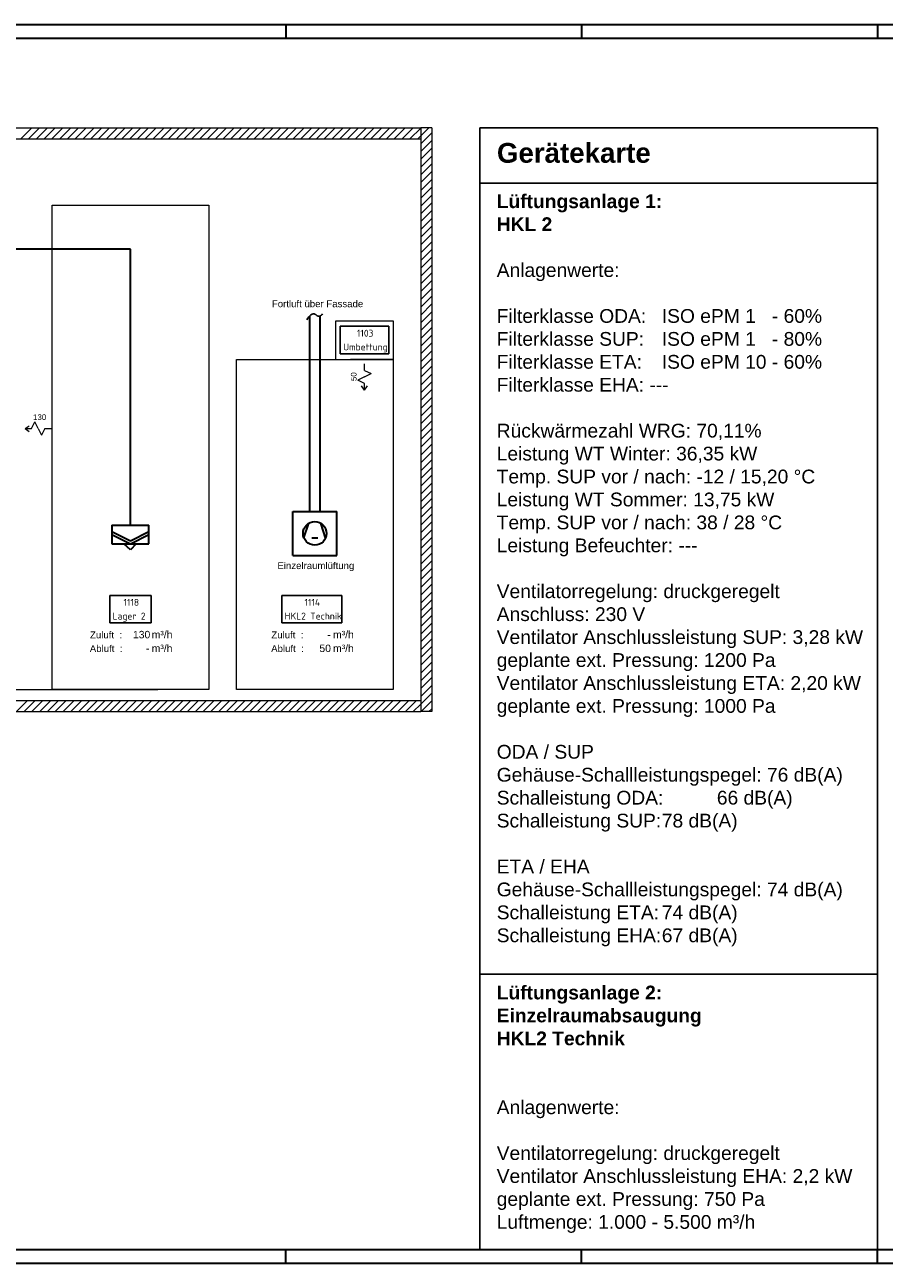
# Model space of a CAD drawing. Extents: x -795 to 605, y 10 to 460.
# Tile 5 of 7: x 105 to 417, y 10 to 460. Entities that reach past the tile are written whole.
import ezdxf
from ezdxf.lldxf.tags import DXFTag

# ---------------------------------------------------------------- set-up
doc = ezdxf.new("R2010")
doc.units = 0
doc.layers.get('0').update_dxf_attribs({"lineweight": 25})
for name, color, linetype, lineweight, true_color in [('A_Schemaaufbau', 9, 'Continuous', 13, 0x808080), ('L_Bauteil', 7, 'Continuous', 35, 0xababab), ('L_Fortluft', 7, 'Continuous', 35, 0x461600), ('L_Luftwechsel', 1, 'Continuous', 18, 0xff0000), ('L_Zuluft', 5, 'Continuous', 35, 0x0000ff)]:
    doc.layers.add(name, color=color, linetype=linetype, lineweight=lineweight, true_color=true_color)
for name, color, linetype, lineweight in [('L_Luftmengen', 7, 'Continuous', 18), ('L_Text', 7, 'Continuous', 25), ('Rahmen', 7, 'Continuous', 35), ('X_Geometrie', 7, 'Continuous', 25), ('X_Legenden', 7, 'Continuous', 25), ('X_Text', 7, 'Continuous', 25)]:
    doc.layers.add(name, color=color, linetype=linetype, lineweight=lineweight)
doc.styles.get("Standard").update_dxf_attribs({"font": 'arial.ttf'})
tags = doc.linetypes.add('fein_strichliert', pattern=[4, 1, -2, 1]).pattern_tags.tags
tags[8:9] = [DXFTag(74, 4), DXFTag(75, 0), DXFTag(340, '0'), DXFTag(46, 0.0), DXFTag(50, 0.0), DXFTag(44, 0.0), DXFTag(45, 0.0)]
tags[6:7] = [DXFTag(74, 4), DXFTag(75, 0), DXFTag(340, '0'), DXFTag(46, 0.0), DXFTag(50, 0.0), DXFTag(44, 0.0), DXFTag(45, 0.0)]
tags[4:5] = [DXFTag(74, 4), DXFTag(75, 0), DXFTag(340, '0'), DXFTag(46, 0.0), DXFTag(50, 0.0), DXFTag(44, 0.0), DXFTag(45, 0.0)]

# ---------------------------------------------------------------- blocks, each defined once
blk = doc.blocks.new('Blockreferenz-A06A5R617Q', base_point=(-795.22, 9.99))
at = {"layer": 'Rahmen', "color": 0, "linetype": 'ByBlock', "ltscale": 0.35}
for p, q in [((604.78, 459.99), (-795.22, 459.99)), ((199.78, 459.99), (199.78, 454.99)), ((307.28, 459.99), (307.28, 454.99)), ((414.78, 459.99), (414.78, 454.99)), ((599.78, 454.99), (-775.22, 454.99)), ((-775.22, 14.99), (599.78, 14.99)), ((199.78, 9.99), (199.78, 14.99)), ((307.28, 9.99), (307.28, 14.99)), ((414.78, 9.99), (414.78, 14.99)), ((-795.22, 9.99), (604.78, 9.99))]:
    blk.add_line(p, q, dxfattribs=at)
blk = doc.blocks.new('Schraffur-A06A5R637Q', base_point=(-320.13, 210.42))
at = {"color": 0, "lineweight": -2}
for p, q in [((101.87, 210.42), (105.87, 214.42)), ((107.52, 210.42), (111.52, 214.42)), ((113.18, 210.42), (117.18, 214.42)), ((118.84, 210.42), (122.84, 214.42)), ((124.5, 210.42), (128.5, 214.42)), ((130.15, 210.42), (134.15, 214.42)), ((135.81, 210.42), (139.81, 214.42)), ((141.47, 210.42), (145.47, 214.42)), ((147.12, 210.42), (151.12, 214.42)), ((152.78, 210.42), (156.78, 214.42)), ((158.44, 210.42), (162.44, 214.42)), ((164.09, 210.42), (168.09, 214.42)), ((169.75, 210.42), (173.75, 214.42)), ((175.41, 210.42), (179.41, 214.42)), ((181.06, 210.42), (185.06, 214.42)), ((186.72, 210.42), (190.72, 214.42)), ((192.38, 210.42), (196.38, 214.42)), ((198.03, 210.42), (202.03, 214.42)), ((203.69, 210.42), (207.69, 214.42)), ((209.35, 210.42), (213.35, 214.42)), ((215, 210.42), (219, 214.42)), ((220.66, 210.42), (224.66, 214.42)), ((226.32, 210.42), (230.32, 214.42)), ((231.98, 210.42), (235.98, 214.42)), ((237.63, 210.42), (241.63, 214.42)), ((243.29, 210.42), (247.29, 214.42))]:
    blk.add_line(p, q, dxfattribs=at)
at = {"color": 0, "linetype": 'fein_strichliert', "lineweight": -2, "ltscale": 0.13}
for p, q in [((104.7, 210.42), (108.7, 214.42)), ((110.35, 210.42), (114.35, 214.42)), ((116.01, 210.42), (120.01, 214.42)), ((121.67, 210.42), (125.67, 214.42)), ((127.32, 210.42), (131.32, 214.42)), ((132.98, 210.42), (136.98, 214.42)), ((138.64, 210.42), (142.64, 214.42)), ((144.29, 210.42), (148.29, 214.42)), ((149.95, 210.42), (153.95, 214.42)), ((155.61, 210.42), (159.61, 214.42)), ((161.26, 210.42), (165.26, 214.42)), ((166.92, 210.42), (170.92, 214.42)), ((172.58, 210.42), (176.58, 214.42)), ((178.24, 210.42), (182.24, 214.42)), ((183.89, 210.42), (187.89, 214.42)), ((189.55, 210.42), (193.55, 214.42)), ((195.21, 210.42), (199.21, 214.42)), ((200.86, 210.42), (204.86, 214.42)), ((206.52, 210.42), (210.52, 214.42)), ((212.18, 210.42), (216.18, 214.42)), ((217.83, 210.42), (221.83, 214.42)), ((223.49, 210.42), (227.49, 214.42)), ((229.15, 210.42), (233.15, 214.42)), ((234.8, 210.42), (238.8, 214.42)), ((240.46, 210.42), (244.46, 214.42)), ((246.12, 210.42), (248.81, 213.11))]:
    blk.add_line(p, q, dxfattribs=at)
blk = doc.blocks.new('Polygon-A06A5R8B7Q', base_point=(114.81, 218.42))
at = {"color": 0, "linetype": 'ByBlock', "lineweight": -2, "ltscale": 1.3}
for p, q in [((114.81, 394.49), (171.81, 394.49)), ((114.81, 218.42), (114.81, 394.49)), ((171.81, 394.49), (171.81, 218.42)), ((171.81, 218.42), (114.81, 218.42))]:
    blk.add_line(p, q, dxfattribs=at)
blk = doc.blocks.new('Einzeiliger Text-A06A5R8D7Q', base_point=(128.55, 232.06))
at = {"color": 0, "lineweight": -2, "insert": (128.55, 234.56), "char_height": 2.5, "attachment_point": 1}
blk.add_mtext('{\\fArial;Abluft  :}', dxfattribs=at)
blk = doc.blocks.new('Blockreferenz-A06A5R8F7Q', base_point=(144.23, 237.06))
at = {"layer": 'L_Luftmengen', "color": 0, "char_height": 2.7, "attachment_point": 1}
for s, insert in [('{\\fArial;130}', (144.23, 239.76)), ('{\\fArial;m³/h}', (151.05, 239.76))]:
    blk.add_mtext(s, dxfattribs=dict(at, insert=insert))
blk = doc.blocks.new('Blockreferenz-A06A5R8H7Q', base_point=(148.97, 232.06))
at = {"layer": 'L_Luftmengen', "color": 0, "char_height": 2.7, "attachment_point": 1}
for s, insert in [('{\\fArial;m³/h}', (151.05, 234.76)), ('{\\fArial;-}', (148.97, 234.76))]:
    blk.add_mtext(s, dxfattribs=dict(at, insert=insert))
blk = doc.blocks.new('Einzeiliger Text-A06A5R8J7Q', base_point=(128.63, 237.06))
at = {"color": 0, "lineweight": -2, "insert": (128.63, 239.56), "char_height": 2.5, "attachment_point": 1}
blk.add_mtext('{\\fArial;Zuluft  :}', dxfattribs=at)
blk = doc.blocks.new('Schraffur-A06A5R8N7Q', base_point=(248.81, 210.42))
at = {"color": 0, "lineweight": -2}
for p, q in [((248.81, 419.59), (251.71, 422.49)), ((248.81, 413.93), (252.81, 417.93)), ((248.81, 408.27), (252.81, 412.27)), ((248.81, 402.62), (252.81, 406.62)), ((248.81, 396.96), (252.81, 400.96)), ((248.81, 391.3), (252.81, 395.3)), ((248.81, 385.64), (252.81, 389.64)), ((248.81, 379.99), (252.81, 383.99)), ((248.81, 374.33), (252.81, 378.33)), ((248.81, 368.67), (252.81, 372.67)), ((248.81, 363.02), (252.81, 367.02)), ((248.81, 357.36), (252.81, 361.36)), ((248.81, 351.7), (252.81, 355.7)), ((248.81, 346.05), (252.81, 350.05)), ((248.81, 340.39), (252.81, 344.39)), ((248.81, 334.73), (252.81, 338.73)), ((248.81, 329.08), (252.81, 333.08)), ((248.81, 323.42), (252.81, 327.42)), ((248.81, 317.76), (252.81, 321.76)), ((248.81, 312.11), (252.81, 316.11)), ((248.81, 306.45), (252.81, 310.45)), ((248.81, 300.79), (252.81, 304.79)), ((248.81, 295.13), (252.81, 299.13)), ((248.81, 289.48), (252.81, 293.48)), ((248.81, 283.82), (252.81, 287.82)), ((248.81, 278.16), (252.81, 282.16)), ((248.81, 272.51), (252.81, 276.51)), ((248.81, 266.85), (252.81, 270.85)), ((248.81, 261.19), (252.81, 265.19)), ((248.81, 255.54), (252.81, 259.54)), ((248.81, 249.88), (252.81, 253.88)), ((248.81, 244.22), (252.81, 248.22)), ((248.81, 238.57), (252.81, 242.57)), ((248.81, 232.91), (252.81, 236.91)), ((248.81, 227.25), (252.81, 231.25)), ((248.81, 221.6), (252.81, 225.6)), ((248.81, 215.94), (252.81, 219.94)), ((248.94, 210.42), (252.81, 214.28))]:
    blk.add_line(p, q, dxfattribs=at)
at = {"color": 0, "linetype": 'fein_strichliert', "lineweight": -2, "ltscale": 0.13}
for p, q in [((248.81, 422.41), (248.88, 422.49)), ((248.81, 416.76), (252.81, 420.76)), ((248.81, 411.1), (252.81, 415.1)), ((248.81, 405.44), (252.81, 409.44)), ((248.81, 399.79), (252.81, 403.79)), ((248.81, 394.13), (252.81, 398.13)), ((248.81, 388.47), (252.81, 392.47)), ((248.81, 382.82), (252.81, 386.82)), ((248.81, 377.16), (252.81, 381.16)), ((248.81, 371.5), (252.81, 375.5)), ((248.81, 365.85), (252.81, 369.85)), ((248.81, 360.19), (252.81, 364.19)), ((248.81, 354.53), (252.81, 358.53)), ((248.81, 348.87), (252.81, 352.87)), ((248.81, 343.22), (252.81, 347.22)), ((248.81, 337.56), (252.81, 341.56)), ((248.81, 331.9), (252.81, 335.9)), ((248.81, 326.25), (252.81, 330.25)), ((248.81, 320.59), (252.81, 324.59)), ((248.81, 314.93), (252.81, 318.93)), ((248.81, 309.28), (252.81, 313.28)), ((248.81, 303.62), (252.81, 307.62)), ((248.81, 297.96), (252.81, 301.96)), ((248.81, 292.31), (252.81, 296.31)), ((248.81, 286.65), (252.81, 290.65)), ((248.81, 280.99), (252.81, 284.99)), ((248.81, 275.34), (252.81, 279.34)), ((248.81, 269.68), (252.81, 273.68)), ((248.81, 264.02), (252.81, 268.02)), ((248.81, 258.37), (252.81, 262.37)), ((248.81, 252.71), (252.81, 256.71)), ((248.81, 247.05), (252.81, 251.05)), ((248.81, 241.39), (252.81, 245.39)), ((248.81, 235.74), (252.81, 239.74)), ((248.81, 230.08), (252.81, 234.08)), ((248.81, 224.42), (252.81, 228.42)), ((248.81, 218.77), (252.81, 222.77)), ((248.81, 213.11), (252.81, 217.11)), ((251.77, 210.42), (252.81, 211.45))]:
    blk.add_line(p, q, dxfattribs=at)
blk = doc.blocks.new('Schraffur-A06A5R8P7Q', base_point=(-320.13, 418.49))
at = {"color": 0, "linetype": 'fein_strichliert', "lineweight": -2, "ltscale": 0.13}
for p, q in [((103.46, 418.49), (107.46, 422.49)), ((109.12, 418.49), (113.12, 422.49)), ((114.77, 418.49), (118.77, 422.49)), ((120.43, 418.49), (124.43, 422.49)), ((126.09, 418.49), (130.09, 422.49)), ((131.74, 418.49), (135.74, 422.49)), ((137.4, 418.49), (141.4, 422.49)), ((143.06, 418.49), (147.06, 422.49)), ((148.71, 418.49), (152.71, 422.49)), ((154.37, 418.49), (158.37, 422.49)), ((160.03, 418.49), (164.03, 422.49)), ((165.68, 418.49), (169.68, 422.49)), ((171.34, 418.49), (175.34, 422.49)), ((177, 418.49), (181, 422.49)), ((182.66, 418.49), (186.66, 422.49)), ((188.31, 418.49), (192.31, 422.49)), ((193.97, 418.49), (197.97, 422.49)), ((199.63, 418.49), (203.63, 422.49)), ((205.28, 418.49), (209.28, 422.49)), ((210.94, 418.49), (214.94, 422.49)), ((216.6, 418.49), (220.6, 422.49)), ((222.25, 418.49), (226.25, 422.49)), ((227.91, 418.49), (231.91, 422.49)), ((233.57, 418.49), (237.57, 422.49)), ((239.22, 418.49), (243.22, 422.49)), ((244.88, 418.49), (248.81, 422.41))]:
    blk.add_line(p, q, dxfattribs=at)
at = {"color": 0, "lineweight": -2}
for p, q in [((106.29, 418.49), (110.29, 422.49)), ((111.94, 418.49), (115.94, 422.49)), ((117.6, 418.49), (121.6, 422.49)), ((123.26, 418.49), (127.26, 422.49)), ((128.91, 418.49), (132.91, 422.49)), ((134.57, 418.49), (138.57, 422.49)), ((140.23, 418.49), (144.23, 422.49)), ((145.89, 418.49), (149.89, 422.49)), ((151.54, 418.49), (155.54, 422.49)), ((157.2, 418.49), (161.2, 422.49)), ((162.86, 418.49), (166.86, 422.49)), ((168.51, 418.49), (172.51, 422.49)), ((174.17, 418.49), (178.17, 422.49)), ((179.83, 418.49), (183.83, 422.49)), ((185.48, 418.49), (189.48, 422.49)), ((191.14, 418.49), (195.14, 422.49)), ((196.8, 418.49), (200.8, 422.49)), ((202.45, 418.49), (206.45, 422.49)), ((208.11, 418.49), (212.11, 422.49)), ((213.77, 418.49), (217.77, 422.49)), ((219.42, 418.49), (223.42, 422.49)), ((225.08, 418.49), (229.08, 422.49)), ((230.74, 418.49), (234.74, 422.49)), ((236.4, 418.49), (240.4, 422.49)), ((242.05, 418.49), (246.05, 422.49)), ((247.71, 418.49), (248.81, 419.59))]:
    blk.add_line(p, q, dxfattribs=at)
blk = doc.blocks.new('Polygon-A06A5R8R7Q', base_point=(181.81, 218.42))
at = {"color": 0, "linetype": 'ByBlock', "lineweight": -2, "ltscale": 1.3}
for p, q in [((181.81, 338.42), (238.81, 338.42)), ((181.81, 218.42), (181.81, 338.42)), ((238.81, 338.42), (238.81, 218.42)), ((238.81, 218.42), (181.81, 218.42))]:
    blk.add_line(p, q, dxfattribs=at)
blk = doc.blocks.new('Einzeiliger Text-A06A5R8T7Q', base_point=(196.73, 262.21))
at = {"color": 0, "lineweight": -2, "insert": (196.73, 264.71), "char_height": 2.5, "attachment_point": 1}
blk.add_mtext('{\\fArial;Einzelraumlüftung}', dxfattribs=at)
blk = doc.blocks.new('Spline-A06A5R8V7Q', base_point=(207.44, 352.82))
at = {"color": 0, "linetype": 'ByBlock', "lineweight": -2, "ltscale": 0.25}
for p, q in [((207.44, 352.82), (207.76, 353.34)), ((207.76, 353.34), (208.17, 353.88)), ((208.17, 353.88), (208.63, 354.36)), ((208.63, 354.36), (208.88, 354.56)), ((208.88, 354.56), (209.13, 354.73)), ((209.13, 354.73), (209.3, 354.82)), ((209.3, 354.82), (209.48, 354.89)), ((209.48, 354.89), (209.65, 354.94)), ((209.65, 354.94), (209.83, 354.96)), ((209.83, 354.96), (210, 354.95)), ((210, 354.95), (210.17, 354.91)), ((210.17, 354.91), (210.26, 354.88)), ((210.26, 354.88), (210.35, 354.84)), ((210.35, 354.84), (210.44, 354.79)), ((210.44, 354.79), (210.53, 354.74)), ((210.53, 354.74), (210.61, 354.69)), ((210.61, 354.69), (210.7, 354.63)), ((210.7, 354.63), (210.83, 354.54)), ((210.83, 354.54), (210.96, 354.44)), ((210.96, 354.44), (211.22, 354.27)), ((211.22, 354.27), (211.49, 354.14)), ((211.49, 354.14), (211.58, 354.11)), ((211.58, 354.11), (211.67, 354.09)), ((211.67, 354.09), (211.76, 354.08)), ((211.76, 354.08), (211.84, 354.08)), ((211.84, 354.08), (211.93, 354.09)), ((211.93, 354.09), (212.01, 354.11)), ((212.01, 354.11), (212.09, 354.13)), ((212.09, 354.13), (212.18, 354.16)), ((212.18, 354.16), (212.26, 354.2)), ((212.26, 354.2), (212.34, 354.24)), ((212.34, 354.24), (212.42, 354.29)), ((212.42, 354.29), (212.5, 354.34)), ((212.5, 354.34), (212.62, 354.43)), ((212.62, 354.43), (212.73, 354.53)), ((212.73, 354.53), (212.94, 354.73)), ((212.94, 354.73), (213.13, 354.94))]:
    blk.add_line(p, q, dxfattribs=at)
blk = doc.blocks.new('Einzeiliger Text-A06A5R8X7Q', base_point=(194.73, 357.37))
at = {"color": 0, "lineweight": -2, "insert": (194.73, 359.87), "char_height": 2.5, "attachment_point": 1}
blk.add_mtext('{\\fArial;Fortluft über Fassade}', dxfattribs=at)
blk = doc.blocks.new('Einzeiliger Text-A06A5R8Z7Q', base_point=(194.47, 232.06))
at = {"color": 0, "lineweight": -2, "insert": (194.47, 234.56), "char_height": 2.5, "attachment_point": 1}
blk.add_mtext('{\\fArial;Abluft  :}', dxfattribs=at)
blk = doc.blocks.new('Blockreferenz-A06A5R917Q', base_point=(214.89, 237.06))
at = {"layer": 'L_Luftmengen', "color": 0, "char_height": 2.7, "attachment_point": 1}
for s, insert in [('{\\fArial;m³/h}', (216.96, 239.76)), ('{\\fArial;-}', (214.89, 239.76))]:
    blk.add_mtext(s, dxfattribs=dict(at, insert=insert))
blk = doc.blocks.new('Blockreferenz-A06A5R937Q', base_point=(211.99, 232.06))
at = {"layer": 'L_Luftmengen', "color": 0, "char_height": 2.7, "attachment_point": 1}
for s, insert in [('{\\fArial;50}', (211.99, 234.76)), ('{\\fArial;m³/h}', (216.96, 234.76))]:
    blk.add_mtext(s, dxfattribs=dict(at, insert=insert))
blk = doc.blocks.new('Einzeiliger Text-A06A5R957Q', base_point=(194.54, 237.06))
at = {"color": 0, "lineweight": -2, "insert": (194.54, 239.56), "char_height": 2.5, "attachment_point": 1}
blk.add_mtext('{\\fArial;Zuluft  :}', dxfattribs=at)
blk = doc.blocks.new('Blockreferenz-A06A5RA37Q', base_point=(105.01, 310.86))
at = {"color": 0, "linetype": 'ByBlock', "lineweight": -2, "ltscale": 0.18}
for p, q in [((107.41, 313.26), (108.61, 315.66)), ((109.81, 313.26), (108.61, 315.66)), ((105.01, 313.26), (106.54, 314.32)), ((105.01, 313.26), (107.41, 313.26)), ((105.01, 313.26), (106.54, 312.19)), ((109.81, 313.26), (111.01, 310.86)), ((112.21, 313.26), (111.01, 310.86)), ((112.21, 313.26), (114.61, 313.26))]:
    blk.add_line(p, q, dxfattribs=at)
at = {"color": 0, "lineweight": -2, "insert": (107.92, 318.43), "char_height": 2.0617, "attachment_point": 1}
blk.add_mtext('{\\fArial;130}', dxfattribs=at)
blk = doc.blocks.new('Blockreferenz-A06A5RAH7Q', base_point=(223.43, 327.22))
at = {"color": 0, "linetype": 'ByBlock', "lineweight": -2, "ltscale": 0.18}
for p, q in [((228.39, 334.42), (228.39, 336.82)), ((228.39, 334.42), (230.79, 333.22)), ((228.39, 332.02), (230.79, 333.22)), ((228.39, 332.02), (225.99, 330.82)), ((228.39, 329.62), (225.99, 330.82)), ((228.39, 327.22), (227.33, 328.75)), ((228.39, 327.22), (228.39, 329.62)), ((228.39, 327.22), (229.46, 328.75))]:
    blk.add_line(p, q, dxfattribs=at)
at = {"color": 0, "lineweight": -2, "insert": (223.43, 330.53), "char_height": 2.0617, "attachment_point": 1, "rotation": 90}
blk.add_mtext('{\\fArial;50}', dxfattribs=at)
blk = doc.blocks.new('Polylinie-A06A5RAJ7Q', base_point=(217.98, 338.42))
at = {"color": 0, "linetype": 'ByBlock', "lineweight": -2, "ltscale": 0.13}
for p, q in [((217.98, 338.42), (217.98, 352.42)), ((217.98, 352.42), (238.81, 352.42)), ((238.81, 352.42), (238.81, 338.42)), ((238.81, 338.42), (223.31, 338.42))]:
    blk.add_line(p, q, dxfattribs=at)

msp = doc.modelspace()

# ---------------------------------------------------------------- linework, layer by layer
at = {"layer": 'A_Schemaaufbau', "ltscale": 0.13}
for p, q in [((-320.13, 422.49), (248.81, 422.49)), ((248.81, 422.49), (248.81, 210.42)), ((252.81, 422.49), (248.81, 422.49)), ((252.81, 422.49), (252.81, 210.42)), ((-320.13, 418.49), (248.81, 418.49)), ((-320.13, 218.42), (153.31, 218.42)), ((-320.13, 214.42), (248.81, 214.42)), ((-320.13, 210.42), (248.81, 210.42)), ((252.81, 210.42), (248.81, 210.42))]:
    msp.add_line(p, q, dxfattribs=at)
at = {"layer": 'L_Bauteil', "color": 7, "lineweight": 35}
for p, q in [((202.31, 267.18), (202.31, 283.18)), ((202.31, 283.18), (218.31, 283.18)), ((218.31, 267.18), (218.31, 283.18)), ((206.35, 273.58), (208.12, 278.85)), ((214.26, 273.58), (212.49, 278.85)), ((209.24, 273.58), (211.37, 273.58)), ((202.31, 267.18), (218.31, 267.18))]:
    msp.add_line(p, q, dxfattribs=at)
msp.add_circle((210.31, 275.18), 4.27, dxfattribs=at)
at = {"layer": 'L_Fortluft', "ltscale": 0.35}
for p, q in [((208.44, 354.16), (208.44, 283.18)), ((212.17, 354.16), (212.17, 283.18))]:
    msp.add_line(p, q, dxfattribs=at)
at = {"layer": 'L_Text'}
for p, q in [((219.6, 350.42), (237.18, 350.42)), ((219.6, 340.42), (219.6, 350.42)), ((237.18, 350.42), (237.18, 340.42)), ((237.18, 340.42), (219.6, 340.42)), ((135.77, 252.63), (150.85, 252.63)), ((135.77, 242.63), (135.77, 252.63)), ((150.85, 252.63), (150.85, 242.63)), ((198.31, 252.63), (220.13, 252.63)), ((198.31, 242.63), (198.31, 252.63)), ((220.13, 252.63), (220.13, 242.63)), ((150.85, 242.63), (135.77, 242.63)), ((220.13, 242.63), (198.31, 242.63))]:
    msp.add_line(p, q, dxfattribs=at)
at = {"layer": 'L_Zuluft'}
for p, q in [((143.31, 378.49), (64.81, 378.49)), ((143.31, 278.18), (143.31, 378.49))]:
    msp.add_line(p, q, dxfattribs=at)
at = {"layer": 'L_Zuluft', "lineweight": 35, "ltscale": 0.1225}
for p, q in [((136.56, 278.18), (136.56, 271.43)), ((136.56, 278.18), (150.06, 278.18)), ((136.56, 275.83), (143.31, 272.46)), ((136.56, 274.81), (143.31, 271.43)), ((143.31, 272.46), (150.06, 275.83)), ((143.31, 271.43), (150.06, 274.81)), ((150.06, 271.43), (150.06, 278.18)), ((136.56, 271.43), (150.06, 271.43)), ((143.31, 269.2), (140.96, 271.43)), ((145.43, 271.43), (143.31, 269.2))]:
    msp.add_line(p, q, dxfattribs=at)
at = {"layer": 'X_Legenden', "ltscale": 0.25}
for p, q in [((270.31, 422.49), (414.78, 422.49)), ((270.31, 14.99), (270.31, 422.49)), ((414.78, 422.49), (414.78, 14.99)), ((270.31, 402.49), (414.78, 402.49)), ((270.31, 114.97), (414.78, 114.97)), ((414.78, 14.99), (270.31, 14.99))]:
    msp.add_line(p, q, dxfattribs=at)

# ---------------------------------------------------------------- block references
at = {"ltscale": 0.25}
msp.add_blockref('Blockreferenz-A06A5R617Q', (-795.22, 9.99), dxfattribs=at)
at = {"layer": 'A_Schemaaufbau', "ltscale": 0.13}
for name, p in [('Schraffur-A06A5R8P7Q', (-320.13, 418.49)), ('Schraffur-A06A5R8N7Q', (248.81, 210.42)), ('Polylinie-A06A5RAJ7Q', (217.98, 338.42)), ('Schraffur-A06A5R637Q', (-320.13, 210.42))]:
    msp.add_blockref(name, p, dxfattribs=at)
at = {"layer": 'A_Schemaaufbau', "ltscale": 1.3}
for name, p in [('Polygon-A06A5R8B7Q', (114.81, 218.42)), ('Polygon-A06A5R8R7Q', (181.81, 218.42))]:
    msp.add_blockref(name, p, dxfattribs=at)
at = {"layer": 'L_Luftwechsel', "ltscale": 0.18}
for name, p in [('Blockreferenz-A06A5RAH7Q', (223.43, 327.22)), ('Blockreferenz-A06A5RA37Q', (105.01, 310.86))]:
    msp.add_blockref(name, p, dxfattribs=at)
at = {"layer": 'L_Text', "ltscale": 0.25}
for name, p in [('Einzeiliger Text-A06A5R8J7Q', (128.63, 237.06)), ('Blockreferenz-A06A5R8F7Q', (144.23, 237.06)), ('Einzeiliger Text-A06A5R957Q', (194.54, 237.06)), ('Blockreferenz-A06A5R917Q', (214.89, 237.06)), ('Einzeiliger Text-A06A5R8D7Q', (128.55, 232.06)), ('Blockreferenz-A06A5R8H7Q', (148.97, 232.06)), ('Einzeiliger Text-A06A5R8Z7Q', (194.47, 232.06)), ('Blockreferenz-A06A5R937Q', (211.99, 232.06))]:
    msp.add_blockref(name, p, dxfattribs=at)
at = {"layer": 'X_Geometrie', "ltscale": 0.25}
msp.add_blockref('Spline-A06A5R8V7Q', (207.44, 352.82), dxfattribs=at)
at = {"layer": 'X_Text', "ltscale": 0.25}
for name, p in [('Einzeiliger Text-A06A5R8X7Q', (194.73, 357.37)), ('Einzeiliger Text-A06A5R8T7Q', (196.73, 262.21))]:
    msp.add_blockref(name, p, dxfattribs=at)

# ---------------------------------------------------------------- texts
at = {"layer": 'L_Text', "char_height": 2.5, "attachment_point": 1}
for s, insert in [('{\\fISOCPEUR;1103}', (225.65, 349.17)), ('{\\fISOCPEUR;Umbettung}', (220.65, 344.17)), ('{\\fISOCPEUR;1118}', (140.81, 251.38)), ('{\\fISOCPEUR;1114}', (206.6, 251.38)), ('{\\fISOCPEUR;Lager 2 }', (136.81, 246.38)), ('{\\fISOCPEUR;HKL2 Technik}', (199.35, 246.38))]:
    msp.add_mtext(s, dxfattribs=dict(at, insert=insert))
at = {"layer": 'X_Text', "ltscale": 0.25, "width": 5760, "attachment_point": 1}
for s, insert, char_height in [('\\fArial|b1|i0|c0|p0;Gerätekarte', (276.52, 417.05), 7.2), ('\\fArial|b1|i0|c0|p0;Lüftungsanlage 1:\\PHKL 2\\P\\P\\C256;\\fArial|b0|i0|c0|p34;Anlagenwerte: \\P\\PFilterklasse ODA: ^IISO ePM 1 ^I- 60% \\PFilterklasse SUP:^IISO ePM 1 ^I- 80% \\PFilterklasse ETA: ^IISO ePM 10^I- 60% \\PFilterklasse EHA: ---\\P\\PRückwärmezahl WRG: 70,11% \\PLeistung WT Winter: 36,35 kW\\PTemp. SUP vor / nach: -12 / 15,20 °C\\PLeistung WT Sommer: 13,75 kW \\PTemp. SUP vor / nach: 38 / 28 °C\\PLeistung Befeuchter: ---\\P\\PVentilatorregelung: druckgeregelt \\PAnschluss: 230 V\\PVentilator Anschlussleistung SUP: 3,28 kW\\Pgeplante ext. Pressung: 1200 Pa \\PVentilator Anschlussleistung ETA: 2,20 kW \\Pgeplante ext. Pressung: 1000 Pa\\P\\PODA / SUP\\PGehäuse-Schallleistungspegel: \\C7;76 dB(A)\\PSchalleistung ODA:^I66 dB(A)\\PSchalleistung \\C256;SUP:^I\\C7;78 dB(A)\\P\\P\\C256;ETA / EHA\\C7;\\P\\C256;Gehäuse-Schallleistungspegel: \\C7;74 dB(A)\\C256;\\P\\C7;Schalleistung \\C256;ETA:^I\\C7;74 dB(A)\\C256;\\P\\C7;Schalleistung \\C256;EHA:^I\\C7;67 dB(A)\\P', (276.44, 398.36), 5), ('\\fArial|b1|i0|c0|p0;Lüftungsanlage 2:\\PEinzelraumabsaugung\\PHKL2 Technik\\P\\P\\P\\C256;\\fArial|b0|i0|c0|p34;Anlagenwerte: \\P\\PVentilatorregelung: druckgeregelt \\PVentilator Anschlussleistung EHA: 2,2 kW \\Pgeplante ext. Pressung: 750 Pa\\PLuftmenge: 1.000 - 5.500 m³/h\\C7;\\P', (276.44, 110.85), 5)]:
    msp.add_mtext(s, dxfattribs=dict(at, insert=insert, char_height=char_height))

doc.saveas('drawing.dxf')
